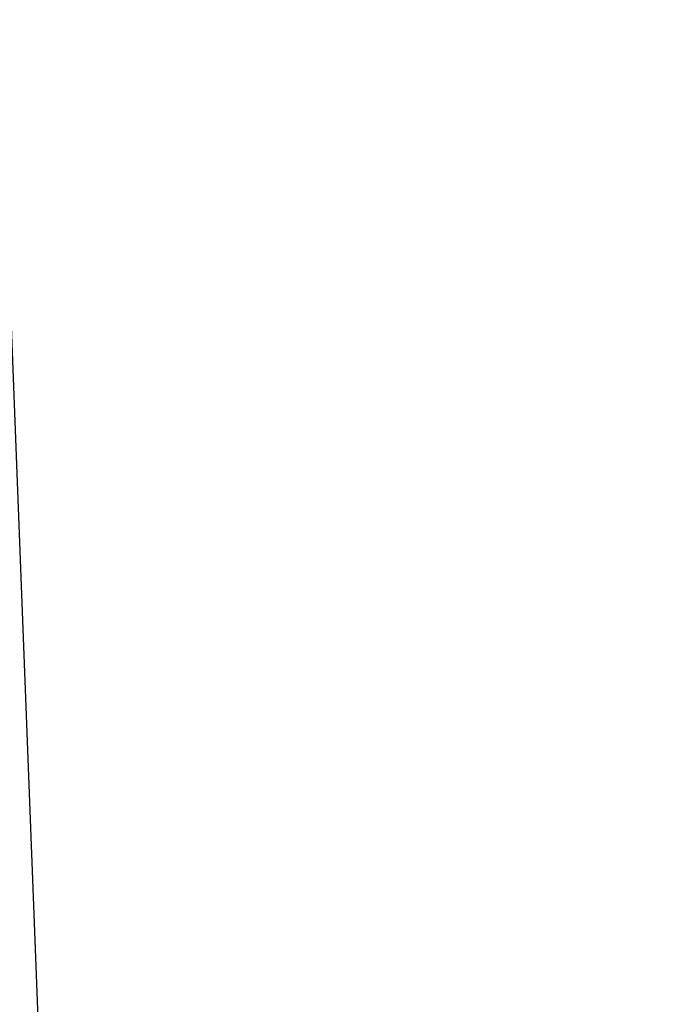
# Model space of a CAD drawing. Header units: inches. Extents: x -4 to 262, y 56 to 231.
# Tile 46 of 162: x 109.699 to 110.383, y 98.656 to 99.695. Entities that reach past the tile are written whole.
import ezdxf

# ---------------------------------------------------------------- set-up
doc = ezdxf.new("R2010")
doc.units = ezdxf.units.IN
doc.header["$LTSCALE"] = 1.2
doc.header["$MEASUREMENT"] = 0
doc.layers.get('0').update_dxf_attribs({"linetype": 'CONTINUOUS'})

msp = doc.modelspace()

# ---------------------------------------------------------------- linework, layer by layer
at = {"color": 7, "linetype": 'Continuous'}
msp.add_line((110.3831715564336, 81.63730317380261), (109.6480811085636, 100.4433695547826), dxfattribs=at)

doc.saveas('drawing.dxf')
